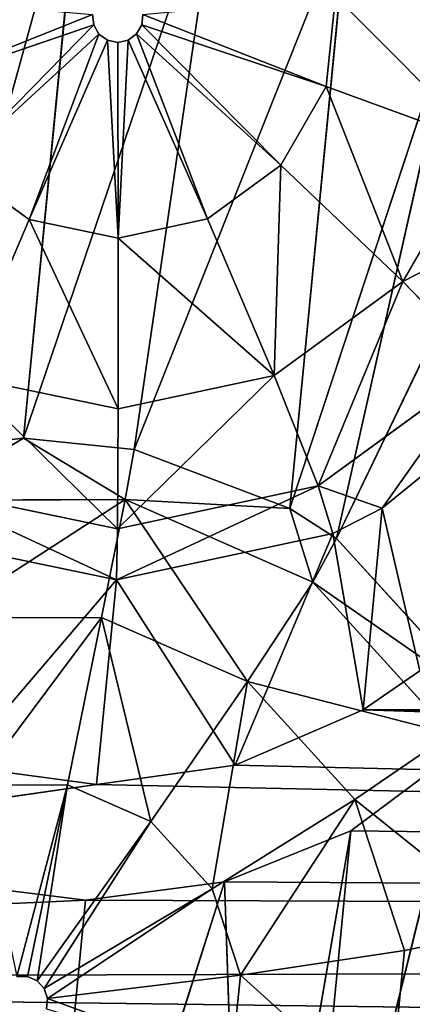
# Model space of a CAD drawing. Extents: x 0 to 230, y 0 to 588.
# Tile 159 of 256: x 96.85 to 98.39, y 207.49 to 211.38. Entities that reach past the tile are written whole.
import ezdxf

# ---------------------------------------------------------------- set-up
doc = ezdxf.new("R2010")
doc.units = 0
doc.header["$LTSCALE"] = 25.4
doc.layers.get('0').update_dxf_attribs({"color": 13, "linetype": 'CONTINUOUS'})

# ---------------------------------------------------------------- blocks, each defined once
blk = doc.blocks.new('VIPER-I-6512-6513_STL_3')
at = {"color": 250}
for p, q in [((-30.5821, 220.8916, 637.268), (-31.2475, 218.4792, 673.6634)), ((-30.5821, 220.8916, 637.268), (-31.2475, 218.4792, 673.6634)), ((-30.5821, 220.8916, 637.268), (-30.8111, 218.5264, 673.6692)), ((-30.5821, 220.8916, 637.268), (-30.8111, 218.5264, 673.6692)), ((-30.0343, 220.818, 637.3091), (-30.8111, 218.5264, 673.6692)), ((-30.0343, 220.818, 637.3091), (-30.8111, 218.5264, 673.6692)), ((-30.0343, 220.818, 637.3091), (-30.3743, 218.482, 673.6691)), ((-30.0343, 220.818, 637.3091), (-30.3743, 218.482, 673.6691)), ((-29.532, 220.6042, 637.4095), (-30.3743, 218.482, 673.6691)), ((-29.532, 220.6042, 637.4095), (-30.3743, 218.482, 673.6691)), ((-29.532, 220.6042, 637.4095), (-29.7601, 218.249, 673.6578)), ((-29.532, 220.6042, 637.4095), (-29.7601, 218.249, 673.6578)), ((-29.58, 220.2746, 615.8196), (-29.6163, 219.9173, 615.7962)), ((-29.58, 220.2746, 615.8196), (-29.6163, 219.9173, 615.7962)), ((-29.0969, 220.2631, 637.5375), (-29.7601, 218.249, 673.6578)), ((-29.0969, 220.2631, 637.5375), (-29.7601, 218.249, 673.6578)), ((-29.0969, 220.2631, 637.5375), (-29.5753, 218.1301, 673.6512)), ((-29.0969, 220.2631, 637.5375), (-29.5753, 218.1301, 673.6512)), ((-30.5343, 220.1602, 615.6536), (-30.5388, 220.2015, 615.6563)), ((-30.3399, 220.2021, 615.6576), (-30.3441, 220.1608, 615.6549)), ((-31.2623, 219.912, 615.7855), (-30.5343, 220.1602, 615.6536)), ((-31.2623, 219.912, 615.7855), (-30.5343, 220.1602, 615.6536)), ((-30.5134, 220.1244, 615.6514), (-30.5343, 220.1602, 615.6536)), ((-30.3441, 220.1608, 615.6549), (-30.3648, 220.1248, 615.6524)), ((-29.6163, 219.9173, 615.7962), (-30.3441, 220.1608, 615.6549)), ((-29.6163, 219.9173, 615.7962), (-30.3441, 220.1608, 615.6549)), ((-31.0812, 219.6016, 615.7665), (-30.5134, 220.1244, 615.6514)), ((-31.0812, 219.6016, 615.7665), (-30.5134, 220.1244, 615.6514)), ((-30.4797, 220.1001, 615.6501), (-30.5134, 220.1244, 615.6514)), ((-30.3648, 220.1248, 615.6524), (-30.3983, 220.1003, 615.6506)), ((-29.7951, 219.6058, 615.7748), (-30.3648, 220.1248, 615.6524)), ((-29.7951, 219.6058, 615.7748), (-30.3648, 220.1248, 615.6524)), ((-30.7894, 219.3915, 615.7546), (-30.4797, 220.1001, 615.6501)), ((-30.7894, 219.3915, 615.7546), (-30.4797, 220.1001, 615.6501)), ((-30.439, 220.0916, 615.6498), (-30.4797, 220.1001, 615.6501)), ((-30.3983, 220.1003, 615.6506), (-30.439, 220.0916, 615.6498)), ((-30.4371, 219.318, 615.7521), (-30.439, 220.0916, 615.6498)), ((-30.4371, 219.318, 615.7521), (-30.439, 220.0916, 615.6498)), ((-30.3983, 220.1003, 615.6506), (-30.0854, 219.3938, 615.7592)), ((-30.3983, 220.1003, 615.6506), (-30.0854, 219.3938, 615.7592)), ((-29.6163, 219.9173, 615.7962), (-29.7951, 219.6058, 615.7748)), ((-29.6163, 219.9173, 615.7962), (-29.7951, 219.6058, 615.7748)), ((-29.0012, 219.6911, 616.2198), (-29.6163, 219.9173, 615.7962)), ((-29.0012, 219.6911, 616.2198), (-29.6163, 219.9173, 615.7962)), ((-28.7633, 219.8224, 637.6525), (-29.5753, 218.1301, 673.6512)), ((-28.7633, 219.8224, 637.6525), (-29.5753, 218.1301, 673.6512)), ((-29.0012, 219.6911, 616.2198), (-29.3141, 219.146, 616.1824)), ((-29.0012, 219.6911, 616.2198), (-29.3141, 219.146, 616.1824)), ((-30.7894, 219.3915, 615.7546), (-31.0812, 219.6016, 615.7665)), ((-30.7894, 219.3915, 615.7546), (-31.0812, 219.6016, 615.7665)), ((-30.0854, 219.3938, 615.7592), (-29.7951, 219.6058, 615.7748)), ((-30.0854, 219.3938, 615.7592), (-29.7951, 219.6058, 615.7748)), ((-29.3141, 219.146, 616.1824), (-29.7951, 219.6058, 615.7748)), ((-29.3141, 219.146, 616.1824), (-29.7951, 219.6058, 615.7748)), ((-31.0538, 218.771, 616.1472), (-30.7894, 219.3915, 615.7546)), ((-31.0538, 218.771, 616.1472), (-30.7894, 219.3915, 615.7546)), ((-30.4371, 219.318, 615.7521), (-30.7894, 219.3915, 615.7546)), ((-30.4371, 219.318, 615.7521), (-30.7894, 219.3915, 615.7546)), ((-30.0854, 219.3938, 615.7592), (-30.4371, 219.318, 615.7521)), ((-30.0854, 219.3938, 615.7592), (-30.4371, 219.318, 615.7521)), ((-30.0854, 219.3938, 615.7592), (-29.8221, 218.775, 616.1552)), ((-30.0854, 219.3938, 615.7592), (-29.8221, 218.775, 616.1552)), ((-30.4371, 219.318, 615.7521), (-30.4375, 218.6424, 616.1426)), ((-30.4371, 219.318, 615.7521), (-30.4375, 218.6424, 616.1426)), ((-29.8221, 218.775, 616.1552), (-29.3141, 219.146, 616.1824)), ((-29.8221, 218.775, 616.1552), (-29.3141, 219.146, 616.1824)), ((-28.9949, 218.8154, 616.8132), (-29.3141, 219.146, 616.1824)), ((-28.9949, 218.8154, 616.8132), (-29.3141, 219.146, 616.1824)), ((-29.6484, 218.3383, 616.7781), (-28.9949, 218.8154, 616.8132)), ((-29.6484, 218.3383, 616.7781), (-28.9949, 218.8154, 616.8132)), ((-29.3953, 218.2503, 617.541), (-28.9949, 218.8154, 616.8132)), ((-29.3953, 218.2503, 617.541), (-28.9949, 218.8154, 616.8132)), ((-30.4375, 218.6424, 616.1426), (-31.0538, 218.771, 616.1472)), ((-30.4375, 218.6424, 616.1426), (-31.0538, 218.771, 616.1472)), ((-29.8221, 218.775, 616.1552), (-30.4375, 218.6424, 616.1426)), ((-29.8221, 218.775, 616.1552), (-30.4375, 218.6424, 616.1426)), ((-29.8221, 218.775, 616.1552), (-29.6484, 218.3383, 616.7781)), ((-29.8221, 218.775, 616.1552), (-29.6484, 218.3383, 616.7781)), ((-30.4375, 218.6424, 616.1426), (-30.44, 218.1677, 616.762)), ((-30.4375, 218.6424, 616.1426), (-30.44, 218.1677, 616.762)), ((-28.8862, 218.6645, 617.5711), (-29.3953, 218.2503, 617.541)), ((-28.8862, 218.6645, 617.5711), (-29.3953, 218.2503, 617.541)), ((-31.2475, 218.4792, 673.6634), (-30.8111, 218.5264, 673.6692)), ((-31.2475, 218.4792, 673.6634), (-30.8111, 218.5264, 673.6692)), ((-30.8111, 218.5264, 673.6692), (-31.2201, 218.2811, 674.4177)), ((-30.8111, 218.5264, 673.6692), (-31.2201, 218.2811, 674.4177)), ((-30.8111, 218.5264, 673.6692), (-30.3743, 218.482, 673.6691)), ((-30.8111, 218.5264, 673.6692), (-30.3743, 218.482, 673.6691)), ((-30.8111, 218.5264, 673.6692), (-30.4102, 218.2837, 674.4229)), ((-30.8111, 218.5264, 673.6692), (-30.4102, 218.2837, 674.4229)), ((-30.3743, 218.482, 673.6691), (-30.4102, 218.2837, 674.4229)), ((-30.3743, 218.482, 673.6691), (-30.4102, 218.2837, 674.4229)), ((-30.3743, 218.482, 673.6691), (-29.7601, 218.249, 673.6578)), ((-30.3743, 218.482, 673.6691), (-29.7601, 218.249, 673.6578)), ((-30.44, 218.1677, 616.762), (-31.2328, 218.3332, 616.7678)), ((-30.44, 218.1677, 616.762), (-31.2328, 218.3332, 616.7678)), ((-29.6484, 218.3383, 616.7781), (-30.44, 218.1677, 616.762)), ((-29.6484, 218.3383, 616.7781), (-30.44, 218.1677, 616.762)), ((-29.3953, 218.2503, 617.541), (-29.6484, 218.3383, 616.7781)), ((-29.5908, 218.1501, 617.5332), (-29.6484, 218.3383, 616.7781)), ((-29.3953, 218.2503, 617.541), (-29.6484, 218.3383, 616.7781)), ((-29.5908, 218.1501, 617.5332), (-29.6484, 218.3383, 616.7781)), ((-31.2201, 218.2811, 674.4177), (-30.4102, 218.2837, 674.4229)), ((-31.2201, 218.2811, 674.4177), (-30.4102, 218.2837, 674.4229)), ((-30.5029, 217.8181, 675.0424), (-30.4102, 218.2837, 674.4229)), ((-30.5029, 217.8181, 675.0424), (-30.4102, 218.2837, 674.4229)), ((-29.7601, 218.249, 673.6578), (-30.4102, 218.2837, 674.4229)), ((-30.4102, 218.2837, 674.4229), (-29.6692, 217.9573, 674.4064)), ((-29.7601, 218.249, 673.6578), (-30.4102, 218.2837, 674.4229)), ((-30.4102, 218.2837, 674.4229), (-29.6692, 217.9573, 674.4064)), ((-29.3953, 218.2503, 617.541), (-29.5908, 218.1501, 617.5332)), ((-29.3953, 218.2503, 617.541), (-29.5908, 218.1501, 617.5332)), ((-29.3953, 218.2503, 617.541), (-29.4707, 217.4523, 629.8398)), ((-29.3953, 218.2503, 617.541), (-29.4707, 217.4523, 629.8398)), ((-29.3953, 218.2503, 617.541), (-29.2464, 217.6072, 629.7806)), ((-29.3953, 218.2503, 617.541), (-29.2464, 217.6072, 629.7806)), ((-29.7601, 218.249, 673.6578), (-29.5753, 218.1301, 673.6512)), ((-29.7601, 218.249, 673.6578), (-29.5753, 218.1301, 673.6512)), ((-29.7601, 218.249, 673.6578), (-29.6692, 217.9573, 674.4064)), ((-29.7601, 218.249, 673.6578), (-29.6692, 217.9573, 674.4064)), ((-30.4442, 217.9661, 617.5159), (-31.299, 218.1445, 617.5221)), ((-30.4442, 217.9661, 617.5159), (-31.299, 218.1445, 617.5221)), ((-30.4442, 217.9661, 617.5159), (-30.44, 218.1677, 616.762)), ((-30.4442, 217.9661, 617.5159), (-30.44, 218.1677, 616.762)), ((-29.5908, 218.1501, 617.5332), (-30.4442, 217.9661, 617.5159)), ((-29.5908, 218.1501, 617.5332), (-30.4442, 217.9661, 617.5159)), ((-29.5908, 218.1501, 617.5332), (-29.9753, 217.234, 629.9341)), ((-29.5908, 218.1501, 617.5332), (-29.9753, 217.234, 629.9341)), ((-29.5908, 218.1501, 617.5332), (-29.4707, 217.4523, 629.8398)), ((-29.5908, 218.1501, 617.5332), (-29.4707, 217.4523, 629.8398)), ((-29.5753, 218.1301, 673.6512), (-29.6692, 217.9573, 674.4064)), ((-29.5753, 218.1301, 673.6512), (-29.6692, 217.9573, 674.4064)), ((-29.5753, 218.1301, 673.6512), (-28.9887, 217.4845, 673.613)), ((-29.5753, 218.1301, 673.6512), (-28.9887, 217.4845, 673.613)), ((-30.4442, 217.9661, 617.5159), (-31.0725, 217.2312, 629.9266)), ((-30.4442, 217.9661, 617.5159), (-31.0725, 217.2312, 629.9266)), ((-30.4442, 217.9661, 617.5159), (-30.5226, 217.157, 629.968)), ((-30.4442, 217.9661, 617.5159), (-30.5226, 217.157, 629.968)), ((-29.9753, 217.234, 629.9341), (-30.4442, 217.9661, 617.5159)), ((-29.9753, 217.234, 629.9341), (-30.4442, 217.9661, 617.5159)), ((-29.9268, 217.5644, 675.0295), (-29.6692, 217.9573, 674.4064)), ((-29.9268, 217.5644, 675.0295), (-29.6692, 217.9573, 674.4064)), ((-29.6692, 217.9573, 674.4064), (-29.125, 217.3584, 674.3709)), ((-29.6692, 217.9573, 674.4064), (-29.125, 217.3584, 674.3709)), ((-31.1325, 217.8161, 675.0383), (-30.5029, 217.8181, 675.0424)), ((-31.1325, 217.8161, 675.0383), (-30.5029, 217.8181, 675.0424)), ((-30.6382, 217.1562, 675.4329), (-30.5029, 217.8181, 675.0424)), ((-30.6382, 217.1562, 675.4329), (-30.5029, 217.8181, 675.0424)), ((-30.5029, 217.8181, 675.0424), (-29.9268, 217.5644, 675.0295)), ((-30.5029, 217.8181, 675.0424), (-29.9268, 217.5644, 675.0295)), ((10.3535, 217.7349, 630.0381), (-29.4707, 217.4523, 629.8398)), ((10.3535, 217.7349, 630.0381), (-29.4707, 217.4523, 629.8398)), ((-29.4707, 217.4523, 629.8398), (-29.2464, 217.6072, 629.7806)), ((-29.4707, 217.4523, 629.8398), (-29.2464, 217.6072, 629.7806)), ((-30.309, 217.0113, 675.4256), (-29.9268, 217.5644, 675.0295)), ((-30.309, 217.0113, 675.4256), (-29.9268, 217.5644, 675.0295)), ((-29.9268, 217.5644, 675.0295), (-29.5038, 217.0988, 675.0019)), ((-29.9268, 217.5644, 675.0295), (-29.5038, 217.0988, 675.0019)), ((-29.9753, 217.234, 629.9341), (-29.4707, 217.4523, 629.8398)), ((-29.9753, 217.234, 629.9341), (-29.4707, 217.4523, 629.8398)), ((-29.4707, 217.4523, 629.8398), (10.3523, 216.2935, 630.9487)), ((-29.4707, 217.4523, 629.8398), (10.3523, 216.2935, 630.9487)), ((-29.4707, 217.4523, 629.8398), (10.3536, 217.0208, 630.3839)), ((-29.4707, 217.4523, 629.8398), (10.3536, 217.0208, 630.3839)), ((-29.5038, 217.0988, 675.0019), (-29.125, 217.3584, 674.3709)), ((-29.5038, 217.0988, 675.0019), (-29.125, 217.3584, 674.3709)), ((-29.087, 217.2985, 637.3445), (-29.7469, 214.6194, 673.4221)), ((-29.087, 217.2985, 637.3445), (-29.7469, 214.6194, 673.4221)), ((-29.5188, 216.9746, 637.1738), (-29.087, 217.2985, 637.3445)), ((-29.5188, 216.9746, 637.1738), (-29.087, 217.2985, 637.3445)), ((-31.0725, 217.2312, 629.9266), (-30.5226, 217.157, 629.968)), ((-31.0725, 217.2312, 629.9266), (-30.5226, 217.157, 629.968)), ((-30.5226, 217.157, 629.968), (-29.9753, 217.234, 629.9341)), ((-30.5226, 217.157, 629.968), (-29.9753, 217.234, 629.9341)), ((-29.9753, 217.234, 629.9341), (10.3523, 216.2935, 630.9487)), ((-29.9753, 217.234, 629.9341), (10.3523, 216.2935, 630.9487)), ((-37.6465, 216.1387, 630.6367), (-30.5226, 217.157, 629.968)), ((-37.6465, 216.1387, 630.6367), (-30.5226, 217.157, 629.968)), ((-30.998, 217.1551, 675.4306), (-30.6382, 217.1562, 675.4329)), ((-30.998, 217.1551, 675.4306), (-30.6382, 217.1562, 675.4329)), ((-30.7956, 216.3988, 675.5353), (-30.6382, 217.1562, 675.4329)), ((-30.7956, 216.3988, 675.5353), (-30.6382, 217.1562, 675.4329)), ((-30.7575, 216.382, 675.5345), (-30.6382, 217.1562, 675.4329)), ((-30.7575, 216.382, 675.5345), (-30.6382, 217.1562, 675.4329)), ((-30.6382, 217.1562, 675.4329), (-30.309, 217.0113, 675.4256)), ((-30.6382, 217.1562, 675.4329), (-30.309, 217.0113, 675.4256)), ((10.3523, 216.2935, 630.9487), (-30.5226, 217.157, 629.968)), ((10.3523, 216.2935, 630.9487), (-30.5226, 217.157, 629.968)), ((-30.0672, 216.7452, 675.4099), (-29.5038, 217.0988, 675.0019)), ((-30.0672, 216.7452, 675.4099), (-29.5038, 217.0988, 675.0019)), ((-29.5038, 217.0988, 675.0019), (-29.307, 216.5019, 674.9644)), ((-29.5038, 217.0988, 675.0019), (-29.307, 216.5019, 674.9644)), ((-30.7575, 216.382, 675.5345), (-30.309, 217.0113, 675.4256)), ((-30.7575, 216.382, 675.5345), (-30.309, 217.0113, 675.4256)), ((-30.309, 217.0113, 675.4256), (-30.0672, 216.7452, 675.4099)), ((-30.309, 217.0113, 675.4256), (-30.0672, 216.7452, 675.4099)), ((-30.0174, 216.7726, 637.0468), (-29.5188, 216.9746, 637.1738)), ((-30.0174, 216.7726, 637.0468), (-29.5188, 216.9746, 637.1738)), ((-29.5188, 216.9746, 637.1738), (-29.9423, 214.5191, 673.4143)), ((-29.5188, 216.9746, 637.1738), (-29.9423, 214.5191, 673.4143)), ((-29.5188, 216.9746, 637.1738), (-29.7469, 214.6194, 673.4221)), ((-29.5188, 216.9746, 637.1738), (-29.7469, 214.6194, 673.4221)), ((10.3119, 216.5362, 637.0375), (-29.5188, 216.9746, 637.1738)), ((10.3119, 216.5362, 637.0375), (-29.5188, 216.9746, 637.1738)), ((-30.0174, 216.7726, 637.0468), (-30.7958, 214.3352, 673.397)), ((-30.0174, 216.7726, 637.0468), (-30.7958, 214.3352, 673.397)), ((-30.5668, 216.7004, 636.9958), (-30.0174, 216.7726, 637.0468)), ((-30.5668, 216.7004, 636.9958), (-30.0174, 216.7726, 637.0468)), ((-30.0174, 216.7726, 637.0468), (-29.9423, 214.5191, 673.4143)), ((-30.0174, 216.7726, 637.0468), (-29.9423, 214.5191, 673.4143)), ((-30.0174, 216.7726, 637.0468), (10.3119, 216.5362, 637.0375)), ((-30.0174, 216.7726, 637.0468), (10.3119, 216.5362, 637.0375)), ((-31.1146, 216.7683, 637.0391), (-30.5668, 216.7004, 636.9958)), ((-31.1146, 216.7683, 637.0391), (-30.5668, 216.7004, 636.9958)), ((-30.7296, 216.3513, 675.5327), (-30.0672, 216.7452, 675.4099)), ((-30.7296, 216.3513, 675.5327), (-30.0672, 216.7452, 675.4099)), ((-30.0672, 216.7452, 675.4099), (-29.9548, 216.404, 675.3884)), ((-30.0672, 216.7452, 675.4099), (-29.9548, 216.404, 675.3884)), ((-37.6868, 216.3814, 636.7255), (-30.5668, 216.7004, 636.9958)), ((-37.6868, 216.3814, 636.7255), (-30.5668, 216.7004, 636.9958)), ((-30.5668, 216.7004, 636.9958), (-30.7958, 214.3352, 673.397)), ((-30.5668, 216.7004, 636.9958), (-30.7958, 214.3352, 673.397)), ((-30.5668, 216.7004, 636.9958), (10.3119, 216.5362, 637.0375)), ((-30.5668, 216.7004, 636.9958), (10.3119, 216.5362, 637.0375)), ((-29.307, 216.5019, 674.9644), (-28.872, 216.5906, 674.3226)), ((-29.307, 216.5019, 674.9644), (-28.872, 216.5906, 674.3226)), ((-37.6868, 216.3814, 636.7255), (10.3119, 216.5362, 637.0375)), ((-37.6868, 216.3814, 636.7255), (10.3119, 216.5362, 637.0375)), ((-29.9548, 216.404, 675.3884), (-29.307, 216.5019, 674.9644)), ((-29.9548, 216.404, 675.3884), (-29.307, 216.5019, 674.9644)), ((-29.307, 216.5019, 674.9644), (-29.3706, 215.8768, 674.9233)), ((-29.307, 216.5019, 674.9644), (-29.3706, 215.8768, 674.9233)), ((-30.7956, 216.3988, 675.5353), (-30.8372, 216.3987, 675.535)), ((-30.7575, 216.382, 675.5345), (-30.7956, 216.3988, 675.5353)), ((-30.7296, 216.3513, 675.5327), (-30.7575, 216.382, 675.5345)), ((-30.7166, 216.3119, 675.5302), (-29.9548, 216.404, 675.3884)), ((-30.7166, 216.3119, 675.5302), (-29.9548, 216.404, 675.3884)), ((-29.9548, 216.404, 675.3884), (-29.9911, 216.0468, 675.3649)), ((-29.9548, 216.404, 675.3884), (-29.9911, 216.0468, 675.3649)), ((-30.7166, 216.3119, 675.5302), (-30.7296, 216.3513, 675.5327)), ((-30.7208, 216.2706, 675.5275), (-30.7166, 216.3119, 675.5302))]:
    blk.add_line(p, q, dxfattribs=at)
at = {"color": 7}
mesh = blk.add_polyface(dxfattribs=at)
corners = [(-30.8111, 218.5264, 673.6692), (-30.5821, 220.8916, 637.268), (-31.2475, 218.4792, 673.6634)]
mesh.append_faces([[corners[k] for k in face] for face in [(0, 1, 2)]], dxfattribs={"color": 7})
mesh = blk.add_polyface(dxfattribs=at)
corners = [(-31.2475, 218.4792, 673.6634), (-30.5821, 220.8916, 637.268), (-31.1308, 220.8142, 637.3021)]
mesh.append_faces([[corners[k] for k in face] for face in [(0, 1, 2)]], dxfattribs={"color": 7})
mesh = blk.add_polyface(dxfattribs=at)
corners = [(-30.8111, 218.5264, 673.6692), (-30.0343, 220.818, 637.3091), (-30.5821, 220.8916, 637.268)]
mesh.append_faces([[corners[k] for k in face] for face in [(0, 1, 2)]], dxfattribs={"color": 7})
mesh = blk.add_polyface(dxfattribs=at)
corners = [(-30.8111, 218.5264, 673.6692), (-30.3743, 218.482, 673.6691), (-30.0343, 220.818, 637.3091)]
mesh.append_faces([[corners[k] for k in face] for face in [(0, 1, 2)]], dxfattribs={"color": 7})
mesh = blk.add_polyface(dxfattribs=at)
corners = [(-30.3743, 218.482, 673.6691), (-29.532, 220.6042, 637.4095), (-30.0343, 220.818, 637.3091)]
mesh.append_faces([[corners[k] for k in face] for face in [(0, 1, 2)]], dxfattribs={"color": 7})
mesh = blk.add_polyface(dxfattribs=at)
corners = [(-30.3743, 218.482, 673.6691), (-29.7601, 218.249, 673.6578), (-29.532, 220.6042, 637.4095)]
mesh.append_faces([[corners[k] for k in face] for face in [(0, 1, 2)]], dxfattribs={"color": 7})
mesh = blk.add_polyface(dxfattribs=at)
corners = [(-29.7601, 218.249, 673.6578), (-29.0969, 220.2631, 637.5375), (-29.532, 220.6042, 637.4095)]
mesh.append_faces([[corners[k] for k in face] for face in [(0, 1, 2)]], dxfattribs={"color": 7})
mesh = blk.add_polyface(dxfattribs=at)
corners = [(-29.58, 220.2746, 615.8196), (-29.0012, 219.6911, 616.2198), (-29.6163, 219.9173, 615.7962), (-28.9377, 220.3162, 616.2609)]
mesh.append_faces([[corners[k] for k in face] for face in [(0, 1, 2), (1, 0, 3)]], dxfattribs={"vtx0": -1, "color": 7})
mesh = blk.add_polyface(dxfattribs=at)
corners = [(-30.3399, 220.2021, 615.6576), (-29.6163, 219.9173, 615.7962), (-30.3441, 220.1608, 615.6549), (-29.58, 220.2746, 615.8196)]
mesh.append_faces([[corners[k] for k in face] for face in [(0, 1, 2), (1, 0, 3)]], dxfattribs={"vtx0": -1, "color": 7})
mesh = blk.add_polyface(dxfattribs=at)
corners = [(-30.5388, 220.2015, 615.6563), (-31.2623, 219.912, 615.7855), (-31.3012, 220.269, 615.8085), (-30.5343, 220.1602, 615.6536)]
mesh.append_faces([[corners[k] for k in face] for face in [(0, 1, 2), (1, 0, 3)]], dxfattribs={"vtx0": -1, "color": 7})
mesh = blk.add_polyface(dxfattribs=at)
corners = [(-29.7601, 218.249, 673.6578), (-29.5753, 218.1301, 673.6512), (-29.0969, 220.2631, 637.5375)]
mesh.append_faces([[corners[k] for k in face] for face in [(0, 1, 2)]], dxfattribs={"color": 7})
mesh = blk.add_polyface(dxfattribs=at)
corners = [(-29.0969, 220.2631, 637.5375), (-29.5753, 218.1301, 673.6512), (-28.7633, 219.8224, 637.6525)]
mesh.append_faces([[corners[k] for k in face] for face in [(0, 1, 2)]], dxfattribs={"color": 7})
mesh = blk.add_polyface(dxfattribs=at)
corners = [(-30.5343, 220.1602, 615.6536), (-31.0812, 219.6016, 615.7665), (-31.2623, 219.912, 615.7855), (-30.5134, 220.1244, 615.6514)]
mesh.append_faces([[corners[k] for k in face] for face in [(0, 1, 2), (1, 0, 3)]], dxfattribs={"vtx0": -1, "color": 7})
mesh = blk.add_polyface(dxfattribs=at)
corners = [(-30.3441, 220.1608, 615.6549), (-29.7951, 219.6058, 615.7748), (-30.3648, 220.1248, 615.6524), (-29.6163, 219.9173, 615.7962)]
mesh.append_faces([[corners[k] for k in face] for face in [(0, 1, 2), (1, 0, 3)]], dxfattribs={"vtx0": -1, "color": 7})
mesh = blk.add_polyface(dxfattribs=at)
corners = [(-30.5134, 220.1244, 615.6514), (-30.7894, 219.3915, 615.7546), (-31.0812, 219.6016, 615.7665), (-30.4797, 220.1001, 615.6501)]
mesh.append_faces([[corners[k] for k in face] for face in [(0, 1, 2), (1, 0, 3)]], dxfattribs={"vtx0": -1, "color": 7})
mesh = blk.add_polyface(dxfattribs=at)
corners = [(-30.3648, 220.1248, 615.6524), (-30.0854, 219.3938, 615.7592), (-30.3983, 220.1003, 615.6506), (-29.7951, 219.6058, 615.7748)]
mesh.append_faces([[corners[k] for k in face] for face in [(0, 1, 2), (1, 0, 3)]], dxfattribs={"vtx0": -1, "color": 7})
mesh = blk.add_polyface(dxfattribs=at)
corners = [(-30.4797, 220.1001, 615.6501), (-30.4371, 219.318, 615.7521), (-30.7894, 219.3915, 615.7546), (-30.439, 220.0916, 615.6498)]
mesh.append_faces([[corners[k] for k in face] for face in [(0, 1, 2), (1, 0, 3)]], dxfattribs={"vtx0": -1, "color": 7})
mesh = blk.add_polyface(dxfattribs=at)
corners = [(-30.3983, 220.1003, 615.6506), (-30.4371, 219.318, 615.7521), (-30.439, 220.0916, 615.6498), (-30.0854, 219.3938, 615.7592)]
mesh.append_faces([[corners[k] for k in face] for face in [(0, 1, 2), (1, 0, 3)]], dxfattribs={"vtx0": -1, "color": 7})
mesh = blk.add_polyface(dxfattribs=at)
corners = [(-29.6163, 219.9173, 615.7962), (-29.3141, 219.146, 616.1824), (-29.7951, 219.6058, 615.7748), (-29.0012, 219.6911, 616.2198)]
mesh.append_faces([[corners[k] for k in face] for face in [(0, 1, 2), (1, 0, 3)]], dxfattribs={"vtx0": -1, "color": 7})
mesh = blk.add_polyface(dxfattribs=at)
corners = [(-28.7633, 219.8224, 637.6525), (-29.5753, 218.1301, 673.6512), (-28.9887, 217.4845, 673.613)]
mesh.append_faces([[corners[k] for k in face] for face in [(0, 1, 2)]], dxfattribs={"color": 7})
mesh = blk.add_polyface(dxfattribs=at)
corners = [(-29.3141, 219.146, 616.1824), (-28.5925, 219.5167, 616.8613), (-28.9949, 218.8154, 616.8132), (-29.0012, 219.6911, 616.2198)]
mesh.append_faces([[corners[k] for k in face] for face in [(0, 1, 2), (1, 0, 3)]], dxfattribs={"vtx0": -1, "color": 7})
mesh = blk.add_polyface(dxfattribs=at)
corners = [(-31.0812, 219.6016, 615.7665), (-31.0538, 218.771, 616.1472), (-31.5646, 219.1387, 616.1678), (-30.7894, 219.3915, 615.7546)]
mesh.append_faces([[corners[k] for k in face] for face in [(0, 1, 2), (1, 0, 3)]], dxfattribs={"vtx0": -1, "color": 7})
mesh = blk.add_polyface(dxfattribs=at)
corners = [(-29.7951, 219.6058, 615.7748), (-29.8221, 218.775, 616.1552), (-30.0854, 219.3938, 615.7592), (-29.3141, 219.146, 616.1824)]
mesh.append_faces([[corners[k] for k in face] for face in [(0, 1, 2), (1, 0, 3)]], dxfattribs={"vtx0": -1, "color": 7})
mesh = blk.add_polyface(dxfattribs=at)
corners = [(-30.7894, 219.3915, 615.7546), (-30.4375, 218.6424, 616.1426), (-31.0538, 218.771, 616.1472), (-30.4371, 219.318, 615.7521)]
mesh.append_faces([[corners[k] for k in face] for face in [(0, 1, 2), (1, 0, 3)]], dxfattribs={"vtx0": -1, "color": 7})
mesh = blk.add_polyface(dxfattribs=at)
corners = [(-30.4371, 219.318, 615.7521), (-29.8221, 218.775, 616.1552), (-30.4375, 218.6424, 616.1426), (-30.0854, 219.3938, 615.7592)]
mesh.append_faces([[corners[k] for k in face] for face in [(0, 1, 2), (1, 0, 3)]], dxfattribs={"vtx0": -1, "color": 7})
mesh = blk.add_polyface(dxfattribs=at)
corners = [(-29.3141, 219.146, 616.1824), (-29.6484, 218.3383, 616.7781), (-29.8221, 218.775, 616.1552), (-28.9949, 218.8154, 616.8132)]
mesh.append_faces([[corners[k] for k in face] for face in [(0, 1, 2), (1, 0, 3)]], dxfattribs={"vtx0": -1, "color": 7})
mesh = blk.add_polyface(dxfattribs=at)
corners = [(-29.3953, 218.2503, 617.541), (-29.6484, 218.3383, 616.7781), (-28.9949, 218.8154, 616.8132)]
mesh.append_faces([[corners[k] for k in face] for face in [(0, 1, 2)]], dxfattribs={"color": 7})
mesh = blk.add_polyface(dxfattribs=at)
corners = [(-28.8862, 218.6645, 617.5711), (-29.3953, 218.2503, 617.541), (-28.9949, 218.8154, 616.8132)]
mesh.append_faces([[corners[k] for k in face] for face in [(0, 1, 2)]], dxfattribs={"color": 7})
mesh = blk.add_polyface(dxfattribs=at)
corners = [(-30.44, 218.1677, 616.762), (-31.0538, 218.771, 616.1472), (-30.4375, 218.6424, 616.1426), (-31.2328, 218.3332, 616.7678)]
mesh.append_faces([[corners[k] for k in face] for face in [(0, 1, 2), (1, 0, 3)]], dxfattribs={"vtx0": -1, "color": 7})
mesh = blk.add_polyface(dxfattribs=at)
corners = [(-29.8221, 218.775, 616.1552), (-30.44, 218.1677, 616.762), (-30.4375, 218.6424, 616.1426), (-29.6484, 218.3383, 616.7781)]
mesh.append_faces([[corners[k] for k in face] for face in [(0, 1, 2), (1, 0, 3)]], dxfattribs={"vtx0": -1, "color": 7})
mesh = blk.add_polyface(dxfattribs=at)
corners = [(-29.2464, 217.6072, 629.7806), (-29.3953, 218.2503, 617.541), (-28.8862, 218.6645, 617.5711)]
mesh.append_faces([[corners[k] for k in face] for face in [(0, 1, 2)]], dxfattribs={"color": 7})
mesh = blk.add_polyface(dxfattribs=at)
corners = [(-31.2201, 218.2811, 674.4177), (-30.8111, 218.5264, 673.6692), (-31.2475, 218.4792, 673.6634)]
mesh.append_faces([[corners[k] for k in face] for face in [(0, 1, 2)]], dxfattribs={"color": 7})
mesh = blk.add_polyface(dxfattribs=at)
corners = [(-30.4102, 218.2837, 674.4229), (-30.8111, 218.5264, 673.6692), (-31.2201, 218.2811, 674.4177)]
mesh.append_faces([[corners[k] for k in face] for face in [(0, 1, 2)]], dxfattribs={"color": 7})
mesh = blk.add_polyface(dxfattribs=at)
corners = [(-30.4102, 218.2837, 674.4229), (-30.3743, 218.482, 673.6691), (-30.8111, 218.5264, 673.6692)]
mesh.append_faces([[corners[k] for k in face] for face in [(0, 1, 2)]], dxfattribs={"color": 7})
mesh = blk.add_polyface(dxfattribs=at)
corners = [(-30.4102, 218.2837, 674.4229), (-29.7601, 218.249, 673.6578), (-30.3743, 218.482, 673.6691)]
mesh.append_faces([[corners[k] for k in face] for face in [(0, 1, 2)]], dxfattribs={"color": 7})
mesh = blk.add_polyface(dxfattribs=at)
corners = [(-30.4442, 217.9661, 617.5159), (-31.2328, 218.3332, 616.7678), (-30.44, 218.1677, 616.762), (-31.299, 218.1445, 617.5221)]
mesh.append_faces([[corners[k] for k in face] for face in [(0, 1, 2), (1, 0, 3)]], dxfattribs={"vtx0": -1, "color": 7})
mesh = blk.add_polyface(dxfattribs=at)
corners = [(-29.6484, 218.3383, 616.7781), (-30.4442, 217.9661, 617.5159), (-30.44, 218.1677, 616.762), (-29.5908, 218.1501, 617.5332)]
mesh.append_faces([[corners[k] for k in face] for face in [(0, 1, 2), (1, 0, 3)]], dxfattribs={"vtx0": -1, "color": 7})
mesh = blk.add_polyface(dxfattribs=at)
corners = [(-29.3953, 218.2503, 617.541), (-29.5908, 218.1501, 617.5332), (-29.6484, 218.3383, 616.7781)]
mesh.append_faces([[corners[k] for k in face] for face in [(0, 1, 2)]], dxfattribs={"color": 7})
mesh = blk.add_polyface(dxfattribs=at)
corners = [(-31.1325, 217.8161, 675.0383), (-30.4102, 218.2837, 674.4229), (-31.2201, 218.2811, 674.4177), (-30.5029, 217.8181, 675.0424)]
mesh.append_faces([[corners[k] for k in face] for face in [(0, 1, 2), (1, 0, 3)]], dxfattribs={"vtx0": -1, "color": 7})
mesh = blk.add_polyface(dxfattribs=at)
corners = [(-30.4102, 218.2837, 674.4229), (-29.9268, 217.5644, 675.0295), (-29.6692, 217.9573, 674.4064), (-30.5029, 217.8181, 675.0424)]
mesh.append_faces([[corners[k] for k in face] for face in [(0, 1, 2), (1, 0, 3)]], dxfattribs={"vtx0": -1, "color": 7})
mesh = blk.add_polyface(dxfattribs=at)
corners = [(-30.4102, 218.2837, 674.4229), (-29.6692, 217.9573, 674.4064), (-29.7601, 218.249, 673.6578)]
mesh.append_faces([[corners[k] for k in face] for face in [(0, 1, 2)]], dxfattribs={"color": 7})
mesh = blk.add_polyface(dxfattribs=at)
corners = [(-29.4707, 217.4523, 629.8398), (-29.5908, 218.1501, 617.5332), (-29.3953, 218.2503, 617.541)]
mesh.append_faces([[corners[k] for k in face] for face in [(0, 1, 2)]], dxfattribs={"color": 7})
mesh = blk.add_polyface(dxfattribs=at)
corners = [(-29.4707, 217.4523, 629.8398), (-29.3953, 218.2503, 617.541), (-29.2464, 217.6072, 629.7806)]
mesh.append_faces([[corners[k] for k in face] for face in [(0, 1, 2)]], dxfattribs={"color": 7})
mesh = blk.add_polyface(dxfattribs=at)
corners = [(-29.6692, 217.9573, 674.4064), (-29.5753, 218.1301, 673.6512), (-29.7601, 218.249, 673.6578)]
mesh.append_faces([[corners[k] for k in face] for face in [(0, 1, 2)]], dxfattribs={"color": 7})
mesh = blk.add_polyface(dxfattribs=at)
corners = [(-31.0725, 217.2312, 629.9266), (-31.299, 218.1445, 617.5221), (-30.4442, 217.9661, 617.5159)]
mesh.append_faces([[corners[k] for k in face] for face in [(0, 1, 2)]], dxfattribs={"color": 7})
mesh = blk.add_polyface(dxfattribs=at)
corners = [(-29.9753, 217.234, 629.9341), (-30.4442, 217.9661, 617.5159), (-29.5908, 218.1501, 617.5332)]
mesh.append_faces([[corners[k] for k in face] for face in [(0, 1, 2)]], dxfattribs={"color": 7})
mesh = blk.add_polyface(dxfattribs=at)
corners = [(-29.9753, 217.234, 629.9341), (-29.5908, 218.1501, 617.5332), (-29.4707, 217.4523, 629.8398)]
mesh.append_faces([[corners[k] for k in face] for face in [(0, 1, 2)]], dxfattribs={"color": 7})
mesh = blk.add_polyface(dxfattribs=at)
corners = [(-28.9887, 217.4845, 673.613), (-29.6692, 217.9573, 674.4064), (-29.125, 217.3584, 674.3709), (-29.5753, 218.1301, 673.6512)]
mesh.append_faces([[corners[k] for k in face] for face in [(0, 1, 2), (1, 0, 3)]], dxfattribs={"vtx0": -1, "color": 7})
mesh = blk.add_polyface(dxfattribs=at)
corners = [(-30.5226, 217.157, 629.968), (-31.0725, 217.2312, 629.9266), (-30.4442, 217.9661, 617.5159)]
mesh.append_faces([[corners[k] for k in face] for face in [(0, 1, 2)]], dxfattribs={"color": 7})
mesh = blk.add_polyface(dxfattribs=at)
corners = [(-30.5226, 217.157, 629.968), (-30.4442, 217.9661, 617.5159), (-29.9753, 217.234, 629.9341)]
mesh.append_faces([[corners[k] for k in face] for face in [(0, 1, 2)]], dxfattribs={"color": 7})
mesh = blk.add_polyface(dxfattribs=at)
corners = [(-29.125, 217.3584, 674.3709), (-29.9268, 217.5644, 675.0295), (-29.5038, 217.0988, 675.0019), (-29.6692, 217.9573, 674.4064)]
mesh.append_faces([[corners[k] for k in face] for face in [(0, 1, 2), (1, 0, 3)]], dxfattribs={"vtx0": -1, "color": 7})
mesh = blk.add_polyface(dxfattribs=at)
corners = [(-30.998, 217.1551, 675.4306), (-30.5029, 217.8181, 675.0424), (-31.1325, 217.8161, 675.0383), (-30.6382, 217.1562, 675.4329)]
mesh.append_faces([[corners[k] for k in face] for face in [(0, 1, 2), (1, 0, 3)]], dxfattribs={"vtx0": -1, "color": 7})
mesh = blk.add_polyface(dxfattribs=at)
corners = [(-30.309, 217.0113, 675.4256), (-30.5029, 217.8181, 675.0424), (-30.6382, 217.1562, 675.4329), (-29.9268, 217.5644, 675.0295)]
mesh.append_faces([[corners[k] for k in face] for face in [(0, 1, 2), (1, 0, 3)]], dxfattribs={"vtx0": -1, "color": 7})
mesh = blk.add_polyface(dxfattribs=at)
corners = [(10.3535, 217.7349, 630.0381), (-29.4707, 217.4523, 629.8398), (-29.2464, 217.6072, 629.7806)]
mesh.append_faces([[corners[k] for k in face] for face in [(0, 1, 2)]], dxfattribs={"color": 7})
mesh = blk.add_polyface(dxfattribs=at)
corners = [(10.3536, 217.0208, 630.3839), (-29.4707, 217.4523, 629.8398), (10.3535, 217.7349, 630.0381)]
mesh.append_faces([[corners[k] for k in face] for face in [(0, 1, 2)]], dxfattribs={"color": 7})
mesh = blk.add_polyface(dxfattribs=at)
corners = [(-30.0672, 216.7452, 675.4099), (-29.9268, 217.5644, 675.0295), (-30.309, 217.0113, 675.4256), (-29.5038, 217.0988, 675.0019)]
mesh.append_faces([[corners[k] for k in face] for face in [(0, 1, 2), (1, 0, 3)]], dxfattribs={"vtx0": -1, "color": 7})
mesh = blk.add_polyface(dxfattribs=at)
corners = [(10.3523, 216.2935, 630.9487), (-29.9753, 217.234, 629.9341), (-29.4707, 217.4523, 629.8398)]
mesh.append_faces([[corners[k] for k in face] for face in [(0, 1, 2)]], dxfattribs={"color": 7})
mesh = blk.add_polyface(dxfattribs=at)
corners = [(10.3536, 217.0208, 630.3839), (10.3523, 216.2935, 630.9487), (-29.4707, 217.4523, 629.8398)]
mesh.append_faces([[corners[k] for k in face] for face in [(0, 1, 2)]], dxfattribs={"color": 7})
mesh = blk.add_polyface(dxfattribs=at)
corners = [(-28.872, 216.5906, 674.3226), (-29.5038, 217.0988, 675.0019), (-29.307, 216.5019, 674.9644), (-29.125, 217.3584, 674.3709)]
mesh.append_faces([[corners[k] for k in face] for face in [(0, 1, 2), (1, 0, 3)]], dxfattribs={"vtx0": -1, "color": 7})
mesh = blk.add_polyface(dxfattribs=at)
corners = [(-29.7469, 214.6194, 673.4221), (-29.5188, 216.9746, 637.1738), (-29.087, 217.2985, 637.3445)]
mesh.append_faces([[corners[k] for k in face] for face in [(0, 1, 2)]], dxfattribs={"color": 7})
mesh = blk.add_polyface(dxfattribs=at)
corners = [(-29.2378, 215.0336, 673.4521), (-29.7469, 214.6194, 673.4221), (-29.087, 217.2985, 637.3445)]
mesh.append_faces([[corners[k] for k in face] for face in [(0, 1, 2)]], dxfattribs={"color": 7})
mesh = blk.add_polyface(dxfattribs=at)
corners = [(10.3119, 216.5362, 637.0375), (-29.087, 217.2985, 637.3445), (-29.5188, 216.9746, 637.1738)]
mesh.append_faces([[corners[k] for k in face] for face in [(0, 1, 2)]], dxfattribs={"color": 7})
mesh = blk.add_polyface(dxfattribs=at)
corners = [(-30.5226, 217.157, 629.968), (-37.6465, 216.1387, 630.6367), (-31.0725, 217.2312, 629.9266)]
mesh.append_faces([[corners[k] for k in face] for face in [(0, 1, 2)]], dxfattribs={"color": 7})
mesh = blk.add_polyface(dxfattribs=at)
corners = [(10.3523, 216.2935, 630.9487), (-30.5226, 217.157, 629.968), (-29.9753, 217.234, 629.9341)]
mesh.append_faces([[corners[k] for k in face] for face in [(0, 1, 2)]], dxfattribs={"color": 7})
mesh = blk.add_polyface(dxfattribs=at)
corners = [(10.3523, 216.2935, 630.9487), (-37.6465, 216.1387, 630.6367), (-30.5226, 217.157, 629.968)]
mesh.append_faces([[corners[k] for k in face] for face in [(0, 1, 2)]], dxfattribs={"color": 7})
mesh = blk.add_polyface(dxfattribs=at)
corners = [(-30.8372, 216.3987, 675.535), (-30.6382, 217.1562, 675.4329), (-30.998, 217.1551, 675.4306), (-30.7956, 216.3988, 675.5353)]
mesh.append_faces([[corners[k] for k in face] for face in [(0, 1, 2), (1, 0, 3)]], dxfattribs={"vtx0": -1, "color": 7})
mesh = blk.add_polyface(dxfattribs=at)
corners = [(-30.6382, 217.1562, 675.4329), (-30.7956, 216.3988, 675.5353), (-30.7575, 216.382, 675.5345)]
mesh.append_faces([[corners[k] for k in face] for face in [(0, 1, 2)]], dxfattribs={"color": 7})
mesh = blk.add_polyface(dxfattribs=at)
corners = [(-30.309, 217.0113, 675.4256), (-30.6382, 217.1562, 675.4329), (-30.7575, 216.382, 675.5345)]
mesh.append_faces([[corners[k] for k in face] for face in [(0, 1, 2)]], dxfattribs={"color": 7})
mesh = blk.add_polyface(dxfattribs=at)
corners = [(-29.9548, 216.404, 675.3884), (-29.5038, 217.0988, 675.0019), (-30.0672, 216.7452, 675.4099), (-29.307, 216.5019, 674.9644)]
mesh.append_faces([[corners[k] for k in face] for face in [(0, 1, 2), (1, 0, 3)]], dxfattribs={"vtx0": -1, "color": 7})
mesh = blk.add_polyface(dxfattribs=at)
corners = [(-30.7296, 216.3513, 675.5327), (-30.309, 217.0113, 675.4256), (-30.7575, 216.382, 675.5345), (-30.0672, 216.7452, 675.4099)]
mesh.append_faces([[corners[k] for k in face] for face in [(0, 1, 2), (1, 0, 3)]], dxfattribs={"vtx0": -1, "color": 7})
mesh = blk.add_polyface(dxfattribs=at)
corners = [(-29.9423, 214.5191, 673.4143), (-30.0174, 216.7726, 637.0468), (-29.5188, 216.9746, 637.1738)]
mesh.append_faces([[corners[k] for k in face] for face in [(0, 1, 2)]], dxfattribs={"color": 7})
mesh = blk.add_polyface(dxfattribs=at)
corners = [(10.3119, 216.5362, 637.0375), (-29.5188, 216.9746, 637.1738), (-30.0174, 216.7726, 637.0468)]
mesh.append_faces([[corners[k] for k in face] for face in [(0, 1, 2)]], dxfattribs={"color": 7})
mesh = blk.add_polyface(dxfattribs=at)
corners = [(-29.7469, 214.6194, 673.4221), (-29.9423, 214.5191, 673.4143), (-29.5188, 216.9746, 637.1738)]
mesh.append_faces([[corners[k] for k in face] for face in [(0, 1, 2)]], dxfattribs={"color": 7})
mesh = blk.add_polyface(dxfattribs=at)
corners = [(-30.7958, 214.3352, 673.397), (-30.5668, 216.7004, 636.9958), (-30.0174, 216.7726, 637.0468)]
mesh.append_faces([[corners[k] for k in face] for face in [(0, 1, 2)]], dxfattribs={"color": 7})
mesh = blk.add_polyface(dxfattribs=at)
corners = [(-29.9423, 214.5191, 673.4143), (-30.7958, 214.3352, 673.397), (-30.0174, 216.7726, 637.0468)]
mesh.append_faces([[corners[k] for k in face] for face in [(0, 1, 2)]], dxfattribs={"color": 7})
mesh = blk.add_polyface(dxfattribs=at)
corners = [(10.3119, 216.5362, 637.0375), (-30.0174, 216.7726, 637.0468), (-30.5668, 216.7004, 636.9958)]
mesh.append_faces([[corners[k] for k in face] for face in [(0, 1, 2)]], dxfattribs={"color": 7})
mesh = blk.add_polyface(dxfattribs=at)
corners = [(-30.5668, 216.7004, 636.9958), (-31.1146, 216.7683, 637.0391), (-37.6868, 216.3814, 636.7255)]
mesh.append_faces([[corners[k] for k in face] for face in [(0, 1, 2)]], dxfattribs={"color": 7})
mesh = blk.add_polyface(dxfattribs=at)
corners = [(-31.6506, 214.5136, 673.4032), (-31.1146, 216.7683, 637.0391), (-30.7958, 214.3352, 673.397)]
mesh.append_faces([[corners[k] for k in face] for face in [(0, 1, 2)]], dxfattribs={"color": 7})
mesh = blk.add_polyface(dxfattribs=at)
corners = [(-30.7958, 214.3352, 673.397), (-31.1146, 216.7683, 637.0391), (-30.5668, 216.7004, 636.9958)]
mesh.append_faces([[corners[k] for k in face] for face in [(0, 1, 2)]], dxfattribs={"color": 7})
mesh = blk.add_polyface(dxfattribs=at)
corners = [(-30.7166, 216.3119, 675.5302), (-30.0672, 216.7452, 675.4099), (-30.7296, 216.3513, 675.5327), (-29.9548, 216.404, 675.3884)]
mesh.append_faces([[corners[k] for k in face] for face in [(0, 1, 2), (1, 0, 3)]], dxfattribs={"vtx0": -1, "color": 7})
mesh = blk.add_polyface(dxfattribs=at)
corners = [(10.3119, 216.5362, 637.0375), (-30.5668, 216.7004, 636.9958), (-37.6868, 216.3814, 636.7255)]
mesh.append_faces([[corners[k] for k in face] for face in [(0, 1, 2)]], dxfattribs={"color": 7})
mesh = blk.add_polyface(dxfattribs=at)
corners = [(-28.872, 216.5906, 674.3226), (-29.3706, 215.8768, 674.9233), (-28.9537, 215.7865, 674.2698), (-29.307, 216.5019, 674.9644)]
mesh.append_faces([[corners[k] for k in face] for face in [(0, 1, 2), (1, 0, 3)]], dxfattribs={"vtx0": -1, "color": 7})
mesh = blk.add_polyface(dxfattribs=at)
corners = [(10.3196, 215.7894, 636.2237), (-37.6868, 216.3814, 636.7255), (-37.6791, 215.6346, 635.9117), (10.3119, 216.5362, 637.0375)]
mesh.append_faces([[corners[k] for k in face] for face in [(0, 1, 2), (1, 0, 3)]], dxfattribs={"vtx0": -1, "color": 7})
mesh = blk.add_polyface(dxfattribs=at)
corners = [(-29.3706, 215.8768, 674.9233), (-29.9548, 216.404, 675.3884), (-29.9911, 216.0468, 675.3649), (-29.307, 216.5019, 674.9644)]
mesh.append_faces([[corners[k] for k in face] for face in [(0, 1, 2), (1, 0, 3)]], dxfattribs={"vtx0": -1, "color": 7})
mesh = blk.add_polyface(dxfattribs=at)
corners = [(-29.9911, 216.0468, 675.3649), (-30.7166, 216.3119, 675.5302), (-30.7208, 216.2706, 675.5275), (-29.9548, 216.404, 675.3884)]
mesh.append_faces([[corners[k] for k in face] for face in [(0, 1, 2), (1, 0, 3)]], dxfattribs={"vtx0": -1, "color": 7})
mesh = blk.add_polyface(dxfattribs=at)
corners = [(10.3523, 216.2935, 630.9487), (-37.6487, 215.6423, 631.2209), (-37.6465, 216.1387, 630.6367), (10.3501, 215.7971, 631.5329)]
mesh.append_faces([[corners[k] for k in face] for face in [(0, 1, 2), (1, 0, 3)]], dxfattribs={"vtx0": -1, "color": 7})
blk = doc.blocks.new('GRUPUJ_1')
at = {"color": 0}
blk.add_blockref('VIPER-I-6512-6513_STL_3', (127.6715, -8.7968, -2.1073), dxfattribs=at)

msp = doc.modelspace()

# ---------------------------------------------------------------- block references
at = {"color": 0}
msp.add_blockref('GRUPUJ_1', (0, 0), dxfattribs=at)

doc.saveas('drawing.dxf')
